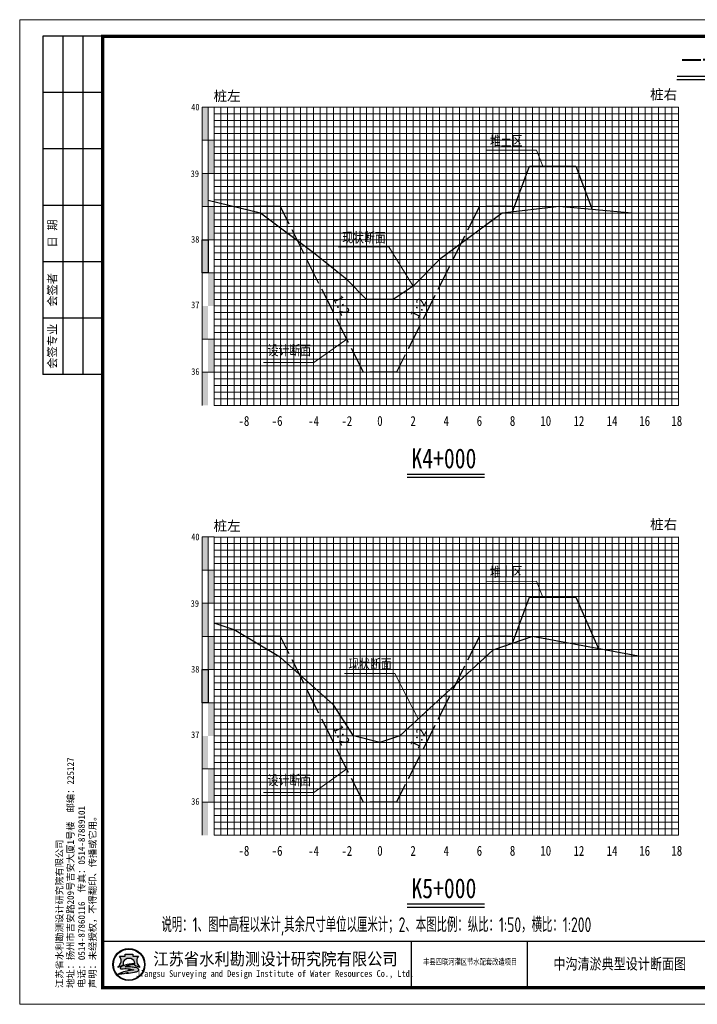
# Model space of a CAD drawing. Header units: millimetres. Extents: x -1851 to 142262423, y -629789 to 22327943.
# Tile 19 of 69: x 19014 to 19218, y 3403 to 3700. Entities that reach past the tile are written whole.
import ezdxf
from ezdxf.enums import TextEntityAlignment as Align

# ---------------------------------------------------------------- set-up
doc = ezdxf.new("R2010")
doc.units = ezdxf.units.MM
doc.linetypes.add('4415', pattern=[5, 4, -1])
for name, color, linetype, lineweight in [('2', 61, 'Continuous', 30), ('3', 8, 'Continuous', 5), ('dmx', 7, 'Continuous', 15), ('文字', 7, 'Continuous', 15)]:
    doc.layers.add(name, color=color, linetype=linetype, lineweight=lineweight)
for name, color, linetype in [('DIMTEX', 7, 'Continuous'), ('断面', 7, 'Continuous'), ('说明文字', 7, 'Continuous')]:
    doc.layers.add(name, color=color, linetype=linetype)
doc.styles.add('-仿宋_GB2312', font='FangSong_GB2312.ttf')
doc.styles.add('FSDB', font='tssdeng.shx', dxfattribs={"width": 0.7, "bigfont": 'hztxt.shx'})
doc.styles.add('STYLE2', font='txt', dxfattribs={"width": 0.8})
doc.styles.add('仿宋', font='FangSong_GB2312.ttf')
doc.styles.add('仿宋体', font='FangSong_GB2312.ttf', dxfattribs={"width": 0.8})
doc.styles.add('宋体', font='txt', dxfattribs={"height": 3.5})
doc.styles.add('等线体', font='simhei.ttf')

# ---------------------------------------------------------------- blocks, each defined once
blk = doc.blocks.new('tk')
h = blk.add_hatch(color=152)
h.dxf.hatch_style = 1
h.paths.add_polyline_path([(6876.364125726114, 854.2295714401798, 1), (6866.686434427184, 854.2295714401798, 1)])
h.paths.add_polyline_path([(6876.201261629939, 854.2295714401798, 1), (6866.84929852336, 854.2295714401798, 1)], flags=16)
h = blk.add_hatch(color=152)
h.dxf.hatch_style = 1
edge = h.paths.add_edge_path()
edge.add_arc((6873.407199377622, 851.8047045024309), 1.461698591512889, 43.31770961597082, 70.37003522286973)
edge.add_arc((6872.0275850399, 847.9366998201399), 5.568375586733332, 70.37003522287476, 84.52854590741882)
edge.add_arc((6871.440752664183, 841.8102204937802), 11.72289597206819, 84.5285459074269, 95.17746754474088)
edge.add_arc((6871.582339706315, 852.1014277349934), 1.831337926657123, 111.7965680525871, 130.9174013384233, ccw=False)
edge.add_arc((6873.47809212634, 847.3608850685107), 6.936886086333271, 98.84274785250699, 111.79656805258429, ccw=False)
edge.add_arc((6874.544451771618, 840.506451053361), 13.873772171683, 95.21036804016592, 98.84274785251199, ccw=False)
edge.add_ellipse((6871.525280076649, 854.5219636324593), major_axis=(-1.773815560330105, 0), ratio=0.8776980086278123, start_angle=172.6538623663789, end_angle=176.9129867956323)
edge.add_arc((6873.117644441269, 844.1909795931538), 10.24870363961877, 88.99992913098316, 98.52267106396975)
edge.add_arc((6872.724314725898, 846.8157053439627), 7.594670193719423, 98.5226710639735, 116.8491039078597)
edge.add_arc((6869.849912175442, 852.4939579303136), 1.230336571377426, 116.8491039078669, 139.2900683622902)
edge.add_arc((6869.065436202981, 853.1689503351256), 0.1954369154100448, 139.2900683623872, 263.050638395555)
edge.add_arc((6869.248585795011, 854.6715617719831), 1.70916902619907, 263.0506383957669, 272.136251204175)
edge.add_arc((6870.416233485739, 823.3689317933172), 29.61523112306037, 88.46268833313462, 92.13625120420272, ccw=False)
edge.add_arc((6871.07395213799, 847.876297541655), 5.099041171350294, 68.07113774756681, 88.46268833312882, ccw=False)
edge.add_arc((6875.183614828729, 831.3122526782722), 21.4080615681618, 95.91294384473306, 98.79521578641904)
edge.add_arc((6873.816328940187, 840.1492628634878), 12.46590188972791, 98.79521578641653, 117.8496747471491)
edge.add_arc((6932.315236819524, 613.7362839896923), 245.9934265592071, 104.7703900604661, 105.15790668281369, ccw=False)
edge.add_line((6869.600177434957, 851.6009245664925), (6868.796656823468, 851.2750728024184))
edge.add_arc((6890.157828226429, 754.105500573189), 99.48982566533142, 100.90627282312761, 102.39834375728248, ccw=False)
edge.add_line((6871.334059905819, 851.7983414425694), (6870.72346251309, 851.6097564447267))
edge.add_arc((6868.414090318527, 880.2016823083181), 28.68503833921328, 274.6177604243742, 279.6944367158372)
edge.add_arc((6872.474319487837, 856.4344682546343), 4.573507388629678, 279.694436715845, 287.6119267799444)
edge.add_arc((6873.358587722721, 853.648913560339), 1.650966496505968, 287.6119267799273, 311.5140981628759)
edge.add_arc((6874.270477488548, 852.6187205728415), 0.2751610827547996, 311.5140981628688, 403.3177096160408)
edge = h.paths.add_edge_path()
edge.add_arc((6875.946394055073, 855.3665725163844), 2.066422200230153, 138.9741968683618, 204.1180883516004, ccw=False)
edge.add_line((6874.387456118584, 856.7229696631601), (6872.690352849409, 856.7229696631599))
edge.add_line((6872.69035284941, 856.7229696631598), (6872.69035284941, 857.3096342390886))
edge.add_line((6872.69035284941, 857.3096342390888), (6870.360207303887, 857.3096342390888))
edge.add_line((6870.360207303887, 857.3096342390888), (6870.360207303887, 856.7229696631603))
edge.add_line((6870.360207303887, 856.7229696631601), (6868.663104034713, 856.7229696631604))
edge.add_arc((6867.104166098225, 855.3665725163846), 2.066422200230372, -24.118088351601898, 41.0258031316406, ccw=False)
edge.add_arc((6865.567634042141, 856.05447875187), 3.749914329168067, 314.34412131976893, 335.8819116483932, ccw=False)
edge.add_arc((6867.522236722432, 856.4070458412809), 3.106664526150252, 282.3877277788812, 290.1465811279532)
edge.add_arc((6864.457993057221, 864.7594382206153), 12.00340818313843, 290.1465811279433, 296.6495194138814)
edge.add_ellipse((6871.525280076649, 854.5219636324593), major_axis=(-1.773815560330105, 0), ratio=0.8776980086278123, start_angle=176.9129867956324, end_angle=378.37473811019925, ccw=False)
edge.add_ellipse((6871.525280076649, 854.5219636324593), major_axis=(-1.773815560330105, 0), ratio=0.8776980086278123, start_angle=172.653862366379, end_angle=176.9129867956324, ccw=False)
edge.add_ellipse((6871.525280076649, 854.5219636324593), major_axis=(-1.773815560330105, 0), ratio=0.8776980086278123, start_angle=161.6252618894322, end_angle=172.653862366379, ccw=False)
edge.add_arc((6878.592567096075, 864.759438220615), 12.00340818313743, 243.3504805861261, 249.853418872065)
edge.add_arc((6875.528323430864, 856.4070458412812), 3.106664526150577, 249.8534188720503, 257.61227222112)
edge.add_arc((6877.482926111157, 856.05447875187), 3.74991432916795, 204.1180883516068, 225.6558786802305, ccw=False)
at = {"lineweight": 0}
for p, q in [((6838.597780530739, 842.2295714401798), (6838.597780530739, 1139.229571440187)), ((6838.597780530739, 1139.229571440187), (7258.597780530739, 1139.229571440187)), ((7258.597780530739, 842.2295714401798), (6838.597780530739, 842.2295714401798))]:
    blk.add_line(p, q, dxfattribs=at)
for p, q in [((6863.597780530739, 1134.229571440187), (6845.597780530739, 1134.229571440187)), ((6845.597780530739, 1134.229571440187), (6845.597780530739, 1032.229571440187)), ((6851.597780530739, 1134.229571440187), (6851.597780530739, 1032.229571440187)), ((6857.597780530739, 1134.229571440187), (6857.597780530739, 1032.229571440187)), ((6863.597780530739, 1117.229571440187), (6845.597780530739, 1117.229571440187)), ((6863.597780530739, 1100.229571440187), (6845.597780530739, 1100.229571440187)), ((6863.597780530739, 1083.229571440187), (6845.597780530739, 1083.229571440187)), ((6863.597780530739, 1066.229571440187), (6845.597780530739, 1066.229571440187)), ((6863.597780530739, 1049.229571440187), (6845.597780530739, 1049.229571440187)), ((6863.597780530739, 1032.229571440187), (6845.597780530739, 1032.229571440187)), ((6956.597780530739, 861.2295714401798), (6956.597780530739, 847.2295714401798)), ((6991.597780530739, 861.2295714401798), (6991.597780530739, 847.2295714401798))]:
    blk.add_line(p, q)
at = {"lineweight": 0, "const_width": 1}
blk.add_lwpolyline([(6863.597780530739, 1134.229571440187), (7253.597780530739, 1134.229571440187), (7253.597780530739, 847.2295714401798), (6863.597780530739, 847.2295714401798)], close=True, dxfattribs=at)
at = {"lineweight": 0, "const_width": 0.4}
blk.add_lwpolyline([(7253.597780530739, 861.2295714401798), (6863.597780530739, 861.2295714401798)], dxfattribs=at)
at = {"color": 152}
for points in [[(6869.8419023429, 854.0311891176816, -0.02838203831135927), (6868.592243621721, 853.4904639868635, -0.03386732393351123), (6868.188697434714, 853.3727099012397, 0.09425397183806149), (6868.990200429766, 854.5221939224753, 0.2921547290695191), (6868.663104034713, 856.7229696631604), (6870.360207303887, 856.7229696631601), (6870.360207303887, 857.3096342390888), (6872.69035284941, 857.3096342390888), (6872.69035284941, 856.7229696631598), (6874.387456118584, 856.7229696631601, 0.29215472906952), (6874.06035972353, 854.5221939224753, 0.09425397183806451), (6874.861862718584, 853.3727099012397, -0.03386732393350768), (6874.458316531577, 853.4904639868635, -0.02838203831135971), (6873.208657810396, 854.0311891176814)], [(6873.296521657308, 854.4381220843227, 0.04157472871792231), (6871.598778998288, 854.3265098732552, 0.08013502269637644), (6869.294240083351, 853.5916630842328, 0.09823132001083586), (6868.917290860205, 853.2964201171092, 0.599439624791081), (6869.041789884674, 852.9749492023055, 0.03966424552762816), (6869.312296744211, 852.9635806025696, -0.01603031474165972), (6871.210748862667, 852.9735033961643, -0.08921046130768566), (6872.978215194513, 852.6064141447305, 0.01257694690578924), (6871.910251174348, 852.4685801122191, 0.08333285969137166), (6867.992840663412, 851.171317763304, -0.001690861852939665), (6869.600177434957, 851.6009245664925), (6868.796656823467, 851.275072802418, -0.006510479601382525), (6871.334059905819, 851.7983414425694), (6870.72346251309, 851.6097564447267, 0.02215480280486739), (6873.244469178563, 851.9262713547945, 0.03456031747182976), (6873.858117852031, 852.0753316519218, 0.1046726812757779), (6874.452855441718, 852.4126819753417, 0.4234638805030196), (6874.470673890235, 852.8074929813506, 0.1185893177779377), (6873.898248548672, 853.1814519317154, 0.06185687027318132), (6872.558528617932, 853.479704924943, 0.04649815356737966), (6870.382867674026, 853.4852866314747, -0.08362449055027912), (6870.902341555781, 853.8018397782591, -0.05658197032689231), (6872.411732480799, 854.2153190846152, -0.01585057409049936), (6873.284535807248, 854.3228965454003)]]:
    blk.add_lwpolyline(points, format="xyb", dxfattribs=at)
for radius in [4.838845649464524, 4.675981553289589]:
    blk.add_circle((6871.525280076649, 854.2295714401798), radius, dxfattribs=at)
blk.add_arc((6873.478092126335, 847.3608850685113), 6.936886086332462, 98.84274785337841, 111.7965680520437, dxfattribs=at)
for start_param, end_param in [(2.820892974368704, 6.603884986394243), (3.013378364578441, 3.087714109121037)]:
    blk.add_ellipse((6871.525280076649, 854.5219636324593), major_axis=(-1.773815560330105, 0), ratio=0.8776980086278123, start_param=start_param, end_param=end_param, dxfattribs=at)
at = {"style": '宋体'}
for s, height, width, p in [('江苏省水利勘测设计研究院有限公司', 3.75, 0.9, (6915.725099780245, 855.9804173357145)), ('丰县四联河灌区节水配套改造项目', 1.8, 0.75, (6974.43168055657, 855.1042281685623)), ('Jiangsu Surveying and Design Institute of Water Resources Co., Ltd.', 2, 0.8, (6915.552971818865, 851.2429752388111))]:
    blk.add_text(s, height=height, dxfattribs=dict(at, width=width)).set_placement(p, align=Align.MIDDLE)
at = {"rotation": 90}
for s, insert, char_height, attachment_point, style in [('日 期', (6848.597780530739, 1074.729571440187), 2.5, 5, '宋体'), ('会签者', (6848.597780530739, 1057.729571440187), 2.5, 5, '宋体'), ('会签专业', (6848.597780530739, 1040.729571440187), 2.5, 5, '宋体'), ('江苏省水利勘测设计研究院有限公司\\P地址：扬州市吉安路209号吉安大厦1号楼  邮编：225127\\P电话：0514-87860116  传真：0514-87889101\\P声明：未经授权，不得翻印、传播或它用。', (6861.892912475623, 847.1478961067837), 2, 7, '仿宋')]:
    blk.add_mtext(s, dxfattribs=dict(at, insert=insert, char_height=char_height, attachment_point=attachment_point, style=style))

msp = doc.modelspace()

# ---------------------------------------------------------------- hatches: boundary and pattern name
at = {"linetype": 'Continuous'}
for points in [[(19068.92628204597, 3673.784836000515), (19070.72628204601, 3673.784836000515), (19070.72628204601, 3663.784836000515), (19068.92628204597, 3663.784836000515)], [(19070.72628204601, 3663.784836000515), (19072.52628204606, 3663.784836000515), (19072.52628204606, 3653.784836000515), (19070.72628204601, 3653.784836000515)], [(19068.92628204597, 3653.784836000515), (19070.72628204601, 3653.784836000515), (19070.72628204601, 3643.784836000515), (19068.92628204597, 3643.784836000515)], [(19070.72628204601, 3643.784836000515), (19072.52628204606, 3643.784836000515), (19072.52628204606, 3633.784836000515), (19070.72628204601, 3633.784836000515)], [(19068.92628204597, 3633.784836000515), (19070.72628204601, 3633.784836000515), (19070.72628204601, 3623.784836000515), (19068.92628204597, 3623.784836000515)], [(19070.72628204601, 3623.784836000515), (19072.52628204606, 3623.784836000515), (19072.52628204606, 3613.784836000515), (19070.72628204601, 3613.784836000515)], [(19068.92628204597, 3613.784836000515), (19070.72628204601, 3613.784836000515), (19070.72628204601, 3603.784836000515), (19068.92628204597, 3603.784836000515)], [(19070.73264280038, 3603.809561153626), (19072.53264280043, 3603.809561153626), (19072.53264280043, 3593.809561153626), (19070.73264280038, 3593.809561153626)], [(19068.92628204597, 3593.780771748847), (19070.72628204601, 3593.780771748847), (19070.72628204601, 3583.780771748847), (19068.92628204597, 3583.780771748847)], [(19068.92628204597, 3544.12425523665), (19070.72628204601, 3544.12425523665), (19070.72628204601, 3534.12425523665), (19068.92628204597, 3534.12425523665)], [(19070.72628204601, 3534.12425523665), (19072.52628204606, 3534.12425523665), (19072.52628204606, 3524.12425523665), (19070.72628204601, 3524.12425523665)], [(19068.92628204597, 3524.12425523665), (19070.72628204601, 3524.12425523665), (19070.72628204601, 3514.12425523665), (19068.92628204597, 3514.12425523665)], [(19070.72628204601, 3514.12425523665), (19072.52628204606, 3514.12425523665), (19072.52628204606, 3504.12425523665), (19070.72628204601, 3504.12425523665)], [(19068.92628204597, 3504.12425523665), (19070.72628204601, 3504.12425523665), (19070.72628204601, 3494.12425523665), (19068.92628204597, 3494.12425523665)], [(19070.72628204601, 3494.12425523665), (19072.52628204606, 3494.12425523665), (19072.52628204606, 3484.12425523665), (19070.72628204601, 3484.12425523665)], [(19068.92628204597, 3484.12425523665), (19070.72628204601, 3484.12425523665), (19070.72628204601, 3474.12425523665), (19068.92628204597, 3474.12425523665)], [(19070.73264280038, 3474.148980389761), (19072.53264280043, 3474.148980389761), (19072.53264280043, 3464.148980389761), (19070.73264280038, 3464.148980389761)], [(19068.92628204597, 3464.120190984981), (19070.72628204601, 3464.120190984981), (19070.72628204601, 3454.120190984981), (19068.92628204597, 3454.120190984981)]]:
    msp.add_hatch(color=7, dxfattribs=at).paths.add_polyline_path(points)

# ---------------------------------------------------------------- linework, layer by layer
at = {"linetype": 'Continuous', "lineweight": 20, "flags": 128}
for points in [[(19171.64974769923, 3655.948905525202), (19169.71031162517, 3660.770046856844), (19154.55892194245, 3660.743734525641)], [(19132.52628204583, 3619.784836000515), (19125.17318172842, 3631.605977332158), (19110.0217920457, 3631.579665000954)], [(19112.52628204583, 3603.784836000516), (19102.59581949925, 3596.725000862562), (19087.44442981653, 3596.698688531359)], [(19171.64974769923, 3525.924255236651), (19169.71031162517, 3530.745396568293), (19154.55892194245, 3530.71908423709)], [(19134.03515533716, 3489.212500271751), (19126.99262617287, 3502.945396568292), (19111.84123649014, 3502.919084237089)], [(19112.52628204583, 3474.124255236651), (19102.59581949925, 3467.064420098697), (19087.44442981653, 3467.038107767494)]]:
    msp.add_lwpolyline(points, dxfattribs=at)
at = {"color": 1, "linetype": '4415', "lineweight": 30, "ltscale": 2}
for points in [[(19162.52628204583, 3643.784836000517), (19152.52628204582, 3643.784836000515), (19127.52628204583, 3593.784836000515), (19117.52628204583, 3593.784836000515), (19092.52628204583, 3643.784836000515), (19082.52628204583, 3643.784836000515)], [(19162.52628204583, 3514.124255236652), (19152.52628204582, 3514.12425523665), (19127.52628204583, 3464.12425523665), (19117.52628204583, 3464.12425523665), (19092.52628204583, 3514.12425523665), (19082.52628204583, 3514.12425523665)]]:
    msp.add_lwpolyline(points, dxfattribs=at)
at = {"linetype": 'Continuous', "flags": 128}
for points in [[(19068.92628204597, 3633.784836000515), (19070.72628204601, 3633.784836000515), (19070.72628204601, 3623.784836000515), (19068.92628204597, 3623.784836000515)], [(19068.92628204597, 3504.12425523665), (19070.72628204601, 3504.12425523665), (19070.72628204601, 3494.12425523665), (19068.92628204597, 3494.12425523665)]]:
    msp.add_lwpolyline(points, close=True, dxfattribs=at)
at = {"layer": '2', "color": 7, "lineweight": 15}
for points in [[(19072.52628204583, 3673.718735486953), (19212.52628204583, 3673.718735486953)], [(19082.52628204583, 3673.784836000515), (19082.52628204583, 3583.784836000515)], [(19092.52628204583, 3673.784836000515), (19092.52628204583, 3583.784836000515)], [(19102.52628204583, 3673.784836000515), (19102.52628204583, 3583.784836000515)], [(19112.52628204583, 3673.784836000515), (19112.52628204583, 3583.784836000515)], [(19132.52628204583, 3673.784836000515), (19132.52628204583, 3583.784836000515)], [(19142.52628204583, 3673.784836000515), (19142.52628204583, 3583.784836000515)], [(19152.52628204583, 3673.784836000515), (19152.52628204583, 3583.784836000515)], [(19162.52628204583, 3673.784836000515), (19162.52628204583, 3583.784836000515)], [(19172.52628204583, 3673.784836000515), (19172.52628204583, 3583.784836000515)], [(19182.52628204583, 3673.784836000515), (19182.52628204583, 3583.784836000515)], [(19192.52628204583, 3673.784836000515), (19192.52628204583, 3583.784836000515)], [(19202.52628204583, 3673.784836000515), (19202.52628204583, 3583.784836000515)], [(19212.52628204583, 3673.784836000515), (19212.52628204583, 3583.784836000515)], [(19072.52628204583, 3663.784836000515), (19212.52628204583, 3663.784836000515)], [(19072.52628204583, 3653.784836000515), (19212.52628204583, 3653.784836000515)], [(19072.52628204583, 3643.784836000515), (19212.52628204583, 3643.784836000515)], [(19072.52628204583, 3643.784836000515), (19212.52628204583, 3643.784836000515)], [(19072.52628204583, 3633.784836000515), (19212.52628204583, 3633.784836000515)], [(19072.52628204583, 3613.784836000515), (19212.52628204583, 3613.784836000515)], [(19072.52628204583, 3583.784836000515), (19212.52628204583, 3583.784836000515)], [(19072.52628204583, 3544.058154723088), (19212.52628204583, 3544.058154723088)], [(19082.52628204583, 3544.12425523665), (19082.52628204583, 3454.12425523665)], [(19092.52628204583, 3544.12425523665), (19092.52628204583, 3454.12425523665)], [(19102.52628204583, 3544.12425523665), (19102.52628204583, 3454.12425523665)], [(19112.52628204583, 3544.12425523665), (19112.52628204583, 3454.12425523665)], [(19132.52628204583, 3544.12425523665), (19132.52628204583, 3454.12425523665)], [(19142.52628204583, 3544.12425523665), (19142.52628204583, 3454.12425523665)], [(19152.52628204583, 3544.12425523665), (19152.52628204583, 3454.12425523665)], [(19162.52628204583, 3544.12425523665), (19162.52628204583, 3454.12425523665)], [(19172.52628204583, 3544.12425523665), (19172.52628204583, 3454.12425523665)], [(19182.52628204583, 3544.12425523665), (19182.52628204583, 3454.12425523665)], [(19192.52628204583, 3544.12425523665), (19192.52628204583, 3454.12425523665)], [(19202.52628204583, 3544.12425523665), (19202.52628204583, 3454.12425523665)], [(19212.52628204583, 3544.12425523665), (19212.52628204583, 3454.12425523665)], [(19072.52628204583, 3534.12425523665), (19212.52628204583, 3534.12425523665)], [(19072.52628204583, 3524.12425523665), (19212.52628204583, 3524.12425523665)], [(19072.52628204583, 3514.12425523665), (19212.52628204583, 3514.12425523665)], [(19072.52628204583, 3504.12425523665), (19212.52628204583, 3504.12425523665)], [(19072.52628204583, 3484.12425523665), (19212.52628204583, 3484.12425523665)], [(19072.52628204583, 3454.12425523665), (19212.52628204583, 3454.12425523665)]]:
    msp.add_lwpolyline(points, dxfattribs=at)
at = {"layer": '2', "color": 3, "lineweight": 15}
for points in [[(19122.52628204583, 3673.784836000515), (19122.52628204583, 3583.784836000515)], [(19122.52628204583, 3544.12425523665), (19122.52628204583, 3454.12425523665)]]:
    msp.add_lwpolyline(points, dxfattribs=at)
at = {"layer": '2', "color": 7, "lineweight": 15, "flags": 128}
for points in [[(19072.52628204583, 3623.784836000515), (19212.52628204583, 3623.784836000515)], [(19072.52628204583, 3494.12425523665), (19212.52628204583, 3494.12425523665)]]:
    msp.add_lwpolyline(points, dxfattribs=at)
at = {"layer": '2', "color": 0, "lineweight": 15}
for points in [[(19072.52628204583, 3603.784836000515), (19212.52628204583, 3603.784836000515)], [(19072.52628204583, 3593.784836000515), (19212.52628204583, 3593.784836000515)], [(19072.52628204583, 3474.12425523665), (19212.52628204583, 3474.12425523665)], [(19072.52628204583, 3464.12425523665), (19212.52628204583, 3464.12425523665)]]:
    msp.add_lwpolyline(points, dxfattribs=at)
at = {"layer": '3', "lineweight": 5}
for points in [[(19072.52628204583, 3671.784836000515), (19212.52628204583, 3671.784836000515)], [(19074.52628204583, 3673.784836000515), (19074.52628204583, 3583.784836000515)], [(19076.52628204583, 3673.784836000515), (19076.52628204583, 3583.784836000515)], [(19078.52628204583, 3673.784836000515), (19078.52628204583, 3583.784836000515)], [(19080.52628204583, 3673.784836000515), (19080.52628204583, 3583.784836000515)], [(19084.52628204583, 3673.784836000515), (19084.52628204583, 3583.784836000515)], [(19086.52628204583, 3673.784836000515), (19086.52628204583, 3583.784836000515)], [(19088.52628204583, 3673.784836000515), (19088.52628204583, 3583.784836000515)], [(19090.52628204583, 3673.784836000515), (19090.52628204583, 3583.784836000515)], [(19094.52628204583, 3673.784836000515), (19094.52628204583, 3583.784836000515)], [(19096.52628204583, 3673.784836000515), (19096.52628204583, 3583.784836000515)], [(19098.52628204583, 3673.784836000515), (19098.52628204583, 3583.784836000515)], [(19100.52628204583, 3673.784836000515), (19100.52628204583, 3583.784836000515)], [(19104.52628204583, 3673.784836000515), (19104.52628204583, 3583.784836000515)], [(19106.52628204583, 3673.784836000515), (19106.52628204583, 3583.784836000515)], [(19108.52628204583, 3673.784836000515), (19108.52628204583, 3583.784836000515)], [(19110.52628204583, 3673.784836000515), (19110.52628204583, 3583.784836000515)], [(19114.52628204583, 3673.784836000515), (19114.52628204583, 3583.784836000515)], [(19116.52628204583, 3673.784836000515), (19116.52628204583, 3583.784836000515)], [(19118.52628204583, 3673.784836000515), (19118.52628204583, 3583.784836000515)], [(19120.52628204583, 3673.784836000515), (19120.52628204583, 3583.784836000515)], [(19124.52628204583, 3673.784836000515), (19124.52628204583, 3583.784836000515)], [(19126.52628204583, 3673.784836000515), (19126.52628204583, 3583.784836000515)], [(19128.52628204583, 3673.784836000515), (19128.52628204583, 3583.784836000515)], [(19130.52628204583, 3673.784836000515), (19130.52628204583, 3583.784836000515)], [(19134.52628204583, 3673.784836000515), (19134.52628204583, 3583.784836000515)], [(19136.52628204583, 3673.784836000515), (19136.52628204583, 3583.784836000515)], [(19138.52628204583, 3673.784836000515), (19138.52628204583, 3583.784836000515)], [(19140.52628204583, 3673.784836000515), (19140.52628204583, 3583.784836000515)], [(19144.52628204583, 3673.784836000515), (19144.52628204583, 3583.784836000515)], [(19146.52628204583, 3673.784836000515), (19146.52628204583, 3583.784836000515)], [(19148.52628204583, 3673.784836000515), (19148.52628204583, 3583.784836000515)], [(19150.52628204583, 3673.784836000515), (19150.52628204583, 3583.784836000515)], [(19154.52628204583, 3673.784836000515), (19154.52628204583, 3583.784836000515)], [(19156.52628204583, 3673.784836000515), (19156.52628204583, 3583.784836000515)], [(19158.52628204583, 3673.784836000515), (19158.52628204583, 3583.784836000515)], [(19160.52628204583, 3673.784836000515), (19160.52628204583, 3583.784836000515)], [(19164.52628204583, 3673.784836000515), (19164.52628204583, 3583.784836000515)], [(19166.52628204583, 3673.784836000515), (19166.52628204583, 3583.784836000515)], [(19168.52628204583, 3673.784836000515), (19168.52628204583, 3583.784836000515)], [(19170.52628204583, 3673.784836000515), (19170.52628204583, 3583.784836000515)], [(19174.52628204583, 3673.784836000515), (19174.52628204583, 3583.784836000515)], [(19176.52628204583, 3673.784836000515), (19176.52628204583, 3583.784836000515)], [(19178.52628204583, 3673.784836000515), (19178.52628204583, 3583.784836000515)], [(19180.52628204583, 3673.784836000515), (19180.52628204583, 3583.784836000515)], [(19184.52628204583, 3673.784836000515), (19184.52628204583, 3583.784836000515)], [(19186.52628204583, 3673.784836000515), (19186.52628204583, 3583.784836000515)], [(19188.52628204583, 3673.784836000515), (19188.52628204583, 3583.784836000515)], [(19190.52628204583, 3673.784836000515), (19190.52628204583, 3583.784836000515)], [(19194.52628204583, 3673.784836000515), (19194.52628204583, 3583.784836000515)], [(19196.52628204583, 3673.784836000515), (19196.52628204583, 3583.784836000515)], [(19198.52628204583, 3673.784836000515), (19198.52628204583, 3583.784836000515)], [(19200.52628204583, 3673.784836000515), (19200.52628204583, 3583.784836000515)], [(19204.52628204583, 3673.784836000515), (19204.52628204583, 3583.784836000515)], [(19206.52628204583, 3673.784836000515), (19206.52628204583, 3583.784836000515)], [(19208.52628204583, 3673.784836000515), (19208.52628204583, 3583.784836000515)], [(19210.52628204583, 3673.784836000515), (19210.52628204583, 3583.784836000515)], [(19072.52628204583, 3669.784836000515), (19212.52628204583, 3669.784836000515)], [(19072.52628204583, 3667.784836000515), (19212.52628204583, 3667.784836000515)], [(19072.52628204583, 3665.784836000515), (19212.52628204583, 3665.784836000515)], [(19072.52628204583, 3661.784836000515), (19212.52628204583, 3661.784836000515)], [(19072.52628204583, 3659.784836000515), (19212.52628204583, 3659.784836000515)], [(19072.52628204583, 3657.784836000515), (19212.52628204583, 3657.784836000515)], [(19072.52628204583, 3655.784836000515), (19212.52628204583, 3655.784836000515)], [(19072.52628204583, 3651.784836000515), (19212.52628204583, 3651.784836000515)], [(19072.52628204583, 3649.784836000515), (19212.52628204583, 3649.784836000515)], [(19072.52628204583, 3647.784836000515), (19212.52628204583, 3647.784836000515)], [(19072.52628204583, 3645.784836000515), (19212.52628204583, 3645.784836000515)], [(19072.52628204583, 3641.784836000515), (19212.52628204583, 3641.784836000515)], [(19072.52628204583, 3639.784836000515), (19212.52628204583, 3639.784836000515)], [(19072.52628204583, 3637.784836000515), (19212.52628204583, 3637.784836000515)], [(19072.52628204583, 3635.784836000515), (19212.52628204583, 3635.784836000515)], [(19072.52628204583, 3631.784836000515), (19212.52628204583, 3631.784836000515)], [(19072.52628204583, 3629.784836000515), (19212.52628204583, 3629.784836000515)], [(19072.52628204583, 3627.784836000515), (19212.52628204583, 3627.784836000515)], [(19072.52628204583, 3625.784836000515), (19212.52628204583, 3625.784836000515)], [(19072.52628204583, 3621.784836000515), (19212.52628204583, 3621.784836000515)], [(19072.52628204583, 3619.784836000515), (19212.52628204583, 3619.784836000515)], [(19072.52628204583, 3617.784836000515), (19212.52628204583, 3617.784836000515)], [(19072.52628204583, 3615.784836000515), (19212.52628204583, 3615.784836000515)], [(19072.52628204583, 3611.784836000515), (19212.52628204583, 3611.784836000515)], [(19072.52628204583, 3609.784836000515), (19212.52628204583, 3609.784836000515)], [(19072.52628204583, 3607.784836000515), (19212.52628204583, 3607.784836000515)], [(19072.52628204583, 3605.784836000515), (19212.52628204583, 3605.784836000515)], [(19072.52628204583, 3601.784836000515), (19212.52628204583, 3601.784836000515)], [(19072.52628204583, 3599.784836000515), (19212.52628204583, 3599.784836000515)], [(19072.52628204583, 3597.784836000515), (19212.52628204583, 3597.784836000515)], [(19072.52628204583, 3595.784836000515), (19212.52628204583, 3595.784836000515)], [(19072.52628204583, 3591.784836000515), (19212.52628204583, 3591.784836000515)], [(19072.52628204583, 3589.784836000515), (19212.52628204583, 3589.784836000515)], [(19072.52628204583, 3587.784836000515), (19212.52628204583, 3587.784836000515)], [(19072.52628204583, 3585.784836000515), (19212.52628204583, 3585.784836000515)], [(19074.52628204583, 3544.12425523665), (19074.52628204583, 3454.12425523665)], [(19076.52628204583, 3544.12425523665), (19076.52628204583, 3454.12425523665)], [(19078.52628204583, 3544.12425523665), (19078.52628204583, 3454.12425523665)], [(19080.52628204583, 3544.12425523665), (19080.52628204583, 3454.12425523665)], [(19084.52628204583, 3544.12425523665), (19084.52628204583, 3454.12425523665)], [(19086.52628204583, 3544.12425523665), (19086.52628204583, 3454.12425523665)], [(19088.52628204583, 3544.12425523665), (19088.52628204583, 3454.12425523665)], [(19090.52628204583, 3544.12425523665), (19090.52628204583, 3454.12425523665)], [(19094.52628204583, 3544.12425523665), (19094.52628204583, 3454.12425523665)], [(19096.52628204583, 3544.12425523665), (19096.52628204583, 3454.12425523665)], [(19098.52628204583, 3544.12425523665), (19098.52628204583, 3454.12425523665)], [(19100.52628204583, 3544.12425523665), (19100.52628204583, 3454.12425523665)], [(19104.52628204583, 3544.12425523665), (19104.52628204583, 3454.12425523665)], [(19106.52628204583, 3544.12425523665), (19106.52628204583, 3454.12425523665)], [(19108.52628204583, 3544.12425523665), (19108.52628204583, 3454.12425523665)], [(19110.52628204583, 3544.12425523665), (19110.52628204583, 3454.12425523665)], [(19114.52628204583, 3544.12425523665), (19114.52628204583, 3454.12425523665)], [(19116.52628204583, 3544.12425523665), (19116.52628204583, 3454.12425523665)], [(19118.52628204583, 3544.12425523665), (19118.52628204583, 3454.12425523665)], [(19120.52628204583, 3544.12425523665), (19120.52628204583, 3454.12425523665)], [(19124.52628204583, 3544.12425523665), (19124.52628204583, 3454.12425523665)], [(19126.52628204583, 3544.12425523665), (19126.52628204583, 3454.12425523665)], [(19128.52628204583, 3544.12425523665), (19128.52628204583, 3454.12425523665)], [(19130.52628204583, 3544.12425523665), (19130.52628204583, 3454.12425523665)], [(19134.52628204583, 3544.12425523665), (19134.52628204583, 3454.12425523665)], [(19136.52628204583, 3544.12425523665), (19136.52628204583, 3454.12425523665)], [(19138.52628204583, 3544.12425523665), (19138.52628204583, 3454.12425523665)], [(19140.52628204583, 3544.12425523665), (19140.52628204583, 3454.12425523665)], [(19144.52628204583, 3544.12425523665), (19144.52628204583, 3454.12425523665)], [(19146.52628204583, 3544.12425523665), (19146.52628204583, 3454.12425523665)], [(19148.52628204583, 3544.12425523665), (19148.52628204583, 3454.12425523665)], [(19150.52628204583, 3544.12425523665), (19150.52628204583, 3454.12425523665)], [(19154.52628204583, 3544.12425523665), (19154.52628204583, 3454.12425523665)], [(19156.52628204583, 3544.12425523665), (19156.52628204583, 3454.12425523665)], [(19158.52628204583, 3544.12425523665), (19158.52628204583, 3454.12425523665)], [(19160.52628204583, 3544.12425523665), (19160.52628204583, 3454.12425523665)], [(19164.52628204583, 3544.12425523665), (19164.52628204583, 3454.12425523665)], [(19166.52628204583, 3544.12425523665), (19166.52628204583, 3454.12425523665)], [(19168.52628204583, 3544.12425523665), (19168.52628204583, 3454.12425523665)], [(19170.52628204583, 3544.12425523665), (19170.52628204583, 3454.12425523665)], [(19174.52628204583, 3544.12425523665), (19174.52628204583, 3454.12425523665)], [(19176.52628204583, 3544.12425523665), (19176.52628204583, 3454.12425523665)], [(19178.52628204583, 3544.12425523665), (19178.52628204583, 3454.12425523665)], [(19180.52628204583, 3544.12425523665), (19180.52628204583, 3454.12425523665)], [(19184.52628204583, 3544.12425523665), (19184.52628204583, 3454.12425523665)], [(19186.52628204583, 3544.12425523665), (19186.52628204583, 3454.12425523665)], [(19188.52628204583, 3544.12425523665), (19188.52628204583, 3454.12425523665)], [(19190.52628204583, 3544.12425523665), (19190.52628204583, 3454.12425523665)], [(19194.52628204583, 3544.12425523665), (19194.52628204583, 3454.12425523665)], [(19196.52628204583, 3544.12425523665), (19196.52628204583, 3454.12425523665)], [(19198.52628204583, 3544.12425523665), (19198.52628204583, 3454.12425523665)], [(19200.52628204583, 3544.12425523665), (19200.52628204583, 3454.12425523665)], [(19204.52628204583, 3544.12425523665), (19204.52628204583, 3454.12425523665)], [(19206.52628204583, 3544.12425523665), (19206.52628204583, 3454.12425523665)], [(19208.52628204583, 3544.12425523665), (19208.52628204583, 3454.12425523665)], [(19210.52628204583, 3544.12425523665), (19210.52628204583, 3454.12425523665)], [(19072.52628204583, 3542.12425523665), (19212.52628204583, 3542.12425523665)], [(19072.52628204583, 3540.12425523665), (19212.52628204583, 3540.12425523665)], [(19072.52628204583, 3538.12425523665), (19212.52628204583, 3538.12425523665)], [(19072.52628204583, 3536.12425523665), (19212.52628204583, 3536.12425523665)], [(19072.52628204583, 3532.12425523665), (19212.52628204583, 3532.12425523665)], [(19072.52628204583, 3530.12425523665), (19212.52628204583, 3530.12425523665)], [(19072.52628204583, 3528.12425523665), (19212.52628204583, 3528.12425523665)], [(19072.52628204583, 3526.12425523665), (19212.52628204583, 3526.12425523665)], [(19072.52628204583, 3522.12425523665), (19212.52628204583, 3522.12425523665)], [(19072.52628204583, 3520.12425523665), (19212.52628204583, 3520.12425523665)], [(19072.52628204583, 3518.12425523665), (19212.52628204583, 3518.12425523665)], [(19072.52628204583, 3516.12425523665), (19212.52628204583, 3516.12425523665)], [(19072.52628204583, 3512.12425523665), (19212.52628204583, 3512.12425523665)], [(19072.52628204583, 3510.12425523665), (19212.52628204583, 3510.12425523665)], [(19072.52628204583, 3508.12425523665), (19212.52628204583, 3508.12425523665)], [(19072.52628204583, 3506.12425523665), (19212.52628204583, 3506.12425523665)], [(19072.52628204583, 3502.12425523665), (19212.52628204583, 3502.12425523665)], [(19072.52628204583, 3500.12425523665), (19212.52628204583, 3500.12425523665)], [(19072.52628204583, 3498.12425523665), (19212.52628204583, 3498.12425523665)], [(19072.52628204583, 3496.12425523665), (19212.52628204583, 3496.12425523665)], [(19072.52628204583, 3492.12425523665), (19212.52628204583, 3492.12425523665)], [(19072.52628204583, 3490.12425523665), (19212.52628204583, 3490.12425523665)], [(19072.52628204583, 3488.12425523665), (19212.52628204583, 3488.12425523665)], [(19072.52628204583, 3486.12425523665), (19212.52628204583, 3486.12425523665)], [(19072.52628204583, 3482.12425523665), (19212.52628204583, 3482.12425523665)], [(19072.52628204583, 3480.12425523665), (19212.52628204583, 3480.12425523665)], [(19072.52628204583, 3478.12425523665), (19212.52628204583, 3478.12425523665)], [(19072.52628204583, 3476.12425523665), (19212.52628204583, 3476.12425523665)], [(19072.52628204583, 3472.12425523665), (19212.52628204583, 3472.12425523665)], [(19072.52628204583, 3470.12425523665), (19212.52628204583, 3470.12425523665)], [(19072.52628204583, 3468.12425523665), (19212.52628204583, 3468.12425523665)], [(19072.52628204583, 3466.12425523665), (19212.52628204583, 3466.12425523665)], [(19072.52628204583, 3462.12425523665), (19212.52628204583, 3462.12425523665)], [(19072.52628204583, 3460.12425523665), (19212.52628204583, 3460.12425523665)], [(19072.52628204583, 3458.12425523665), (19212.52628204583, 3458.12425523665)], [(19072.52628204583, 3456.12425523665), (19212.52628204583, 3456.12425523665)]]:
    msp.add_lwpolyline(points, dxfattribs=at)
at = {"layer": '3', "color": 0, "lineweight": 5}
for points in [[(19068.92628204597, 3603.784836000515), (19212.52628204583, 3603.784836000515)], [(19068.92628204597, 3593.784836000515), (19212.52628204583, 3593.784836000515)], [(19068.92628204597, 3474.12425523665), (19212.52628204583, 3474.12425523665)], [(19068.92628204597, 3464.12425523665), (19212.52628204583, 3464.12425523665)]]:
    msp.add_lwpolyline(points, dxfattribs=at)
at = {"layer": 'DIMTEX', "color": 1, "linetype": 'Continuous'}
for p, q in [((19212.11394399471, 3683.068968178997), (19283.381562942, 3683.068968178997)), ((19130.77300694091, 3563.092506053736), (19154.0976004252, 3563.092506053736)), ((19130.77300694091, 3433.43192528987), (19154.0976004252, 3433.43192528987))]:
    msp.add_line(p, q, dxfattribs=at)
at = {"layer": 'DIMTEX', "linetype": 'Continuous'}
for p, q in [((19212.09345220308, 3682.106573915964), (19283.381562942, 3682.106573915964)), ((19130.75251514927, 3562.130111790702), (19154.0976004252, 3562.130111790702)), ((19130.75251514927, 3432.469531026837), (19154.0976004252, 3432.469531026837))]:
    msp.add_line(p, q, dxfattribs=at)
at = {"layer": 'dmx', "linetype": 'Continuous', "lineweight": 30, "flags": 128}
for points in [[(19162.52628204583, 3642.148905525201), (19167.63647035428, 3655.948905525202), (19181.63647035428, 3655.948905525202), (19186.52628204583, 3642.875745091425)], [(19198.52628204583, 3641.784836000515), (19176.52628204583, 3643.784836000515), (19159.41064026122, 3641.784836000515), (19140.52628204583, 3627.784836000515), (19132.52628204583, 3619.784836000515), (19126.52628204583, 3615.784836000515), (19118.52628204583, 3615.784836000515), (19112.52628204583, 3621.784836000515), (19102.52628204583, 3629.784836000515), (19086.52628204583, 3641.784836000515), (19070.72628204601, 3645.588809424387)], [(19162.52628204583, 3512.12425523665), (19167.63647035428, 3525.924255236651), (19181.63647035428, 3525.924255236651), (19188.52628204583, 3510.12425523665)], [(19200.52628204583, 3508.12425523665), (19168.52628204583, 3514.12425523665), (19156.52628204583, 3509.986324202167), (19128.52628204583, 3484.12425523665), (19122.52628204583, 3482.12425523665), (19114.52628204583, 3484.12425523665), (19108.52628204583, 3493.469709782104), (19092.52628204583, 3507.72425523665), (19078.52628204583, 3516.12425523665), (19072.52628204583, 3518.12425523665)]]:
    msp.add_lwpolyline(points, dxfattribs=at)
at = {"layer": '断面', "color": 3, "lineweight": 15}
for points in [[(19072.52628204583, 3673.784836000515), (19068.92628204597, 3673.784836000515)], [(19068.92628204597, 3673.784836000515), (19068.92628204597, 3583.784836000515)], [(19070.72628204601, 3673.784836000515), (19070.72628204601, 3623.784836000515)], [(19072.52628204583, 3673.784836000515), (19072.52628204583, 3583.784836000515)], [(19072.52628204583, 3663.784836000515), (19068.92628204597, 3663.784836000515)], [(19072.52628204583, 3653.784836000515), (19068.92628204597, 3653.784836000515)], [(19072.52628204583, 3643.784836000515), (19068.92628204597, 3643.784836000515)], [(19072.52628204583, 3633.784836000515), (19068.92628204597, 3633.784836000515)], [(19068.92628204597, 3623.784836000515), (19072.52628204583, 3623.784836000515)], [(19072.52628204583, 3544.12425523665), (19068.92628204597, 3544.12425523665)], [(19068.92628204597, 3544.12425523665), (19068.92628204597, 3454.12425523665)], [(19070.72628204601, 3544.12425523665), (19070.72628204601, 3494.12425523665)], [(19072.52628204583, 3544.12425523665), (19072.52628204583, 3454.12425523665)], [(19072.52628204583, 3534.12425523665), (19068.92628204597, 3534.12425523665)], [(19072.52628204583, 3524.12425523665), (19068.92628204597, 3524.12425523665)], [(19072.52628204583, 3514.12425523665), (19068.92628204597, 3514.12425523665)], [(19072.52628204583, 3504.12425523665), (19068.92628204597, 3504.12425523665)], [(19068.92628204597, 3494.12425523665), (19072.52628204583, 3494.12425523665)]]:
    msp.add_lwpolyline(points, dxfattribs=at)
at = {"layer": '断面', "color": 7, "lineweight": 15}
for points in [[(19072.52628204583, 3623.784836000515), (19212.52628204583, 3623.784836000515)], [(19072.52628204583, 3494.12425523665), (19212.52628204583, 3494.12425523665)]]:
    msp.add_lwpolyline(points, dxfattribs=at)

# ---------------------------------------------------------------- block references
at = {"layer": '断面'}
msp.add_blockref('tk', (12175.30713343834, 2560.916283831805), dxfattribs=at)

# ---------------------------------------------------------------- texts
at = {"style": '等线体'}
for s, p in [('桩左', (19072.35306274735, 3675.62028585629)), ('桩右', (19203.98785766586, 3676.078384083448)), ('桩左', (19072.35306274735, 3545.959705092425)), ('桩右', (19203.98785766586, 3546.417803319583))]:
    msp.add_text(s, height=3, dxfattribs=at).set_placement(p)
at = {"linetype": 'Continuous', "char_height": 3, "width": 37.93252298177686, "attachment_point": 1, "style": '仿宋体'}
for s, insert in [('堆土区', (19155.69777637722, 3665.118685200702)), ('现状断面', (19111.16064648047, 3635.954615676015)), ('设计断面', (19088.66847474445, 3601.926584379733)), ('堆土区', (19155.69777637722, 3535.094034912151)), ('现状断面', (19112.98009092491, 3507.29403491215)), ('设计断面', (19088.66847474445, 3472.266003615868))]:
    msp.add_mtext(s, dxfattribs=dict(at, insert=insert))
at = {"layer": 'DIMTEX', "linetype": 'Continuous', "style": 'STYLE2', "width": 0.8}
for s, p in [('一号调度沟清淤断面图', (19213.36015158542, 3684.794602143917)), ('K4+000', (19132.01921453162, 3564.818140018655)), ('K5+000', (19132.01921453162, 3435.15755925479))]:
    msp.add_text(s, height=6, dxfattribs=at).set_placement(p)
at = {"layer": '文字', "color": 7, "insert": (19194.84393806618, 3415.152346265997), "char_height": 3.332746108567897, "width": 55.61949303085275, "attachment_point": 5, "line_spacing_factor": 0.5, "style": '-仿宋_GB2312'}
msp.add_mtext('{\\W0.8;中沟清淤典型设计断面图}', dxfattribs=at)
at = {"layer": '断面', "color": 7, "style": '等线体', "width": 0.8}
for s, p in [('40', (19065.6246849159, 3672.182748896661)), ('39', (19065.47309383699, 3652.095136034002)), ('38', (19065.58964499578, 3632.280733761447)), ('37', (19065.58964499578, 3612.524329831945)), ('36', (19065.6246849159, 3592.402113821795)), ('40', (19065.6246849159, 3542.522168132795)), ('39', (19065.47309383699, 3522.434555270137)), ('38', (19065.58964499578, 3502.620152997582)), ('37', (19065.58964499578, 3482.86374906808)), ('36', (19065.6246849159, 3462.74153305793))]:
    msp.add_text(s, height=2, dxfattribs=at).set_placement(p, align=Align.BOTTOM_LEFT)
at = {"layer": '断面', "color": 7, "style": '仿宋体'}
for rotation, p in [(295.6448373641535, (19110.99460573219, 3614.001464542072)), (64.35516263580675, (19134.05795835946, 3613.139439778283)), (295.6448373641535, (19110.99460573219, 3484.340883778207)), (64.35516263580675, (19134.05795835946, 3483.478859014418))]:
    msp.add_text('1:2', height=3, rotation=rotation, dxfattribs=at).set_placement(p, align=Align.MIDDLE)
at = {"layer": '断面', "color": 7, "style": '等线体', "width": 0.8}
for s, p in [('-8', (19081.516178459, 3579.092030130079)), ('-6', (19091.516178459, 3579.092030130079)), ('-4', (19102.52628204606, 3579.092030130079)), ('-2', (19112.52628204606, 3579.092030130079)), ('0', (19122.52628204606, 3579.092030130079)), ('2', (19132.52628204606, 3579.092030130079)), ('4', (19142.52628204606, 3579.092030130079)), ('6', (19152.52628204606, 3579.092030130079)), ('8', (19162.52628204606, 3579.092030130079)), ('10', (19172.52628204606, 3579.092030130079)), ('12', (19182.52628204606, 3579.092030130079)), ('14', (19192.52628204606, 3579.092030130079)), ('16', (19202.36593339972, 3579.092030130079)), ('18', (19212.04159554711, 3579.092030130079)), ('-8', (19081.516178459, 3449.431449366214)), ('-6', (19091.516178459, 3449.431449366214)), ('-4', (19102.52628204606, 3449.431449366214)), ('-2', (19112.52628204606, 3449.431449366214)), ('0', (19122.52628204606, 3449.431449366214)), ('2', (19132.52628204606, 3449.431449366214)), ('4', (19142.52628204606, 3449.431449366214)), ('6', (19152.52628204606, 3449.431449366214)), ('8', (19162.52628204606, 3449.431449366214)), ('10', (19172.52628204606, 3449.431449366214)), ('12', (19182.52628204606, 3449.431449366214)), ('14', (19192.52628204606, 3449.431449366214)), ('16', (19202.36593339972, 3449.431449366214)), ('18', (19212.04159554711, 3449.431449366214))]:
    msp.add_text(s, height=3, dxfattribs=at).set_placement(p, align=Align.MIDDLE)
at = {"layer": '说明文字', "style": 'FSDB', "width": 0.7}
msp.add_text('    说明：1、图中高程以米计,其余尺寸单位以厘米计；2、本图比例：纵比：1:50，横比：1:200 ', height=4.48, dxfattribs=at).set_placement((19049.03117996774, 3424.908712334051))

doc.saveas('drawing.dxf')
